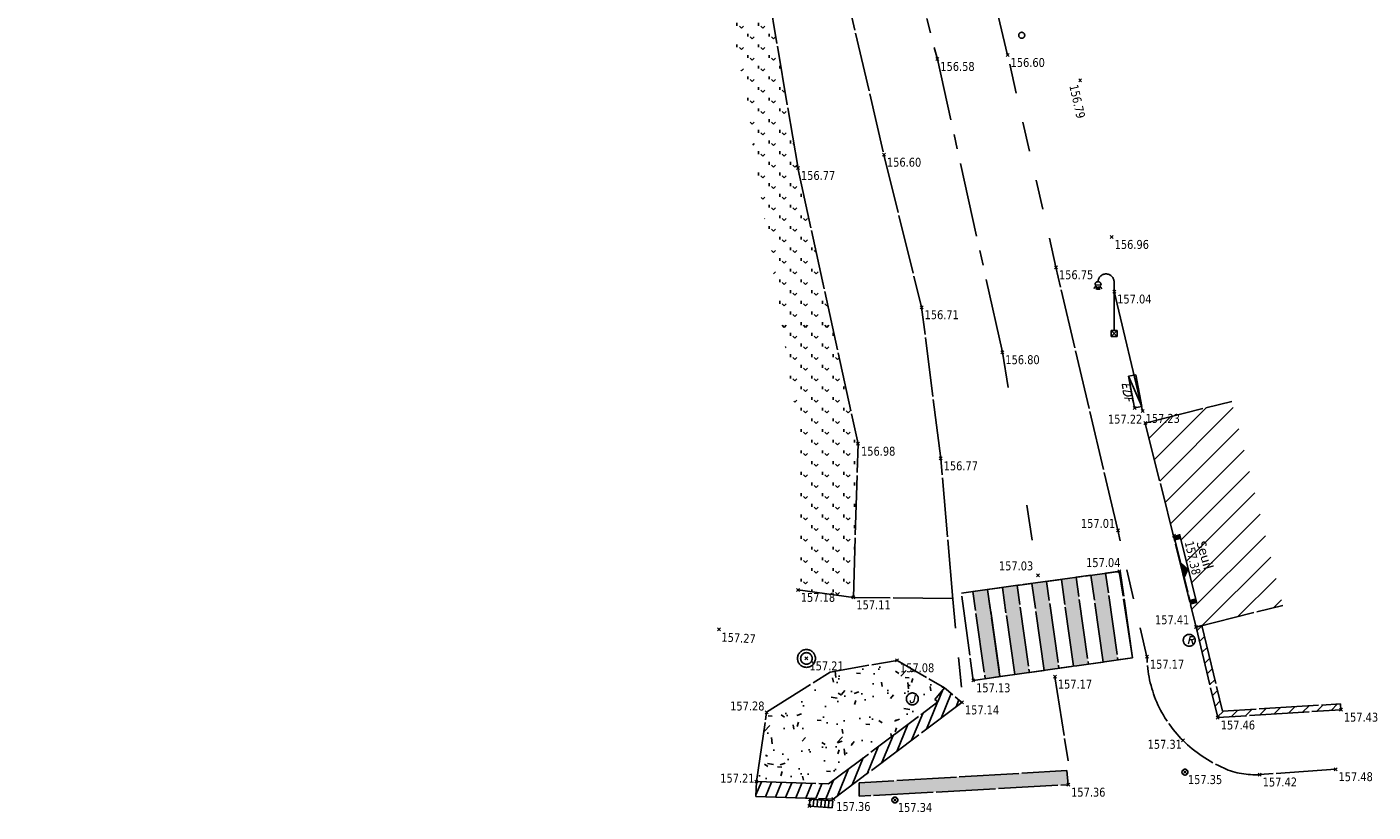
# Model space of a CAD drawing. Header units: millimetres. Extents: x 1269971 to 1270699, y 7266477 to 7267043.
# Tile 2 of 25: x 1270616 to 1270661, y 7266477 to 7266504. Entities that reach past the tile are written whole.
import ezdxf
from ezdxf.enums import TextEntityAlignment as Align

# ---------------------------------------------------------------- set-up
doc = ezdxf.new("R2010")
doc.units = ezdxf.units.MM
doc.header["$LTSCALE"] = 2
doc.header["$PDMODE"] = 3
doc.header["$PDSIZE"] = 0.05
for name, pattern in [('Axe', [2, 1.25, -0.25, 0.25, -0.25]), ('Bordure_rabaisse', [1, 0.5, -0.5]), ('Bordure_T2CS1', [1, 1, 0]), ('Continue', [1, 1, 0]), ('Gazon_Agrement', [1, 1, 0]), ('Massif_Arbustif', [1, 1, 0]), ('Voie_can', [1, 1, 0]), ('Voie_sigh_lcon', [1, 1, 0]), ('Voie_sigh_ldis', [2.6, 0.6, -2])]:
    doc.linetypes.add(name, pattern=pattern)
doc.layers.get('0').update_dxf_attribs({"linetype": 'Continue'})
for name, color, linetype in [('Assa_sym_A', 7, 'Continue'), ('Bati_gar', 6, 'Continue'), ('Bati_lim', 5, 'Continue'), ('Bati_lim_hab', 140, 'Continue'), ('Eaux_sym_A', 7, 'Continue'), ('Epub_sym', 7, 'Continue'), ('Espv_lima', 70, 'Continue'), ('Espv_lima_hab', 70, 'Continue'), ('Limi_clo', 7, 'Cloture_Legere'), ('Limi_mplein', 7, 'Continue'), ('Limi_mur_hab', 7, 'Continue'), ('Redf_sym', 1, 'Continue'), ('Topo_ptco', 7, 'Continue'), ('Topo_ptco_alt', 3, 'Continue'), ('Voie_axe', 252, 'Axe'), ('Voie_bord', 7, 'Bordure_T2CS1'), ('Voie_can', 252, 'Voie_can'), ('Voie_pieton', 7, 'Continue'), ('Voie_pieton_hab', 7, 'Continue'), ('Voie_sigh', 7, 'Voie_sigh_lcon'), ('Voie_sigv_sym', 7, 'Continue'), ('Voie_stop_hab', 7, 'Continue')]:
    doc.layers.add(name, color=color, linetype=linetype)
doc.styles.add('Legend', font='calibri.ttf')
doc.styles.add('LOGO', font='ITALICC8.SHX')
doc.styles.add('Verdana 1.0', font='verdana.ttf', dxfattribs={"width": 0.8, "height": 0.2})
doc.linetypes.add('Cloture_Legere', pattern='A,1,[1,croix.shx,S=0.2,R=0,X=-0.3,Y=0],0.0001', length=1.0001)

# ---------------------------------------------------------------- blocks, each defined once
blk = doc.blocks.new('Topo_Ptco')
at = {"color": 0}
blk.add_point((0, 0), dxfattribs=at)
at = {"layer": 'Topo_ptco_alt', "style": 'Verdana 1.0', "width": 0.8}
blk.add_attdef('ALT', text='', height=0.3, dxfattribs=at).set_placement((0.1, -0.1), align=Align.TOP_LEFT)
blk = doc.blocks.new('Eaux_BAC_Vanne')
at = {"color": 4, "linetype": 'ByBlock', "lineweight": -2}
blk.add_circle((0, 0), 0.1, dxfattribs=at)
blk = doc.blocks.new('Epub_Mat_Sim')
at = {"color": 30, "linetype": 'ByBlock', "lineweight": -2}
for p, q in [((-0.605, 1.599), (-0.676, 1.517)), ((-0.64, 1.633), (-0.44, 1.627)), ((-0.605, 1.599), (-0.605, 1.599)), ((-0.571, 1.579), (-0.603, 1.482)), ((-0.571, 1.579), (-0.571, 1.579)), ((-0.542, 1.57), (-0.545, 1.466)), ((-0.513, 1.578), (-0.513, 1.578)), ((-0.513, 1.578), (-0.485, 1.473)), ((-0.48, 1.593), (-0.48, 1.593)), ((-0.48, 1.593), (-0.416, 1.506)), ((-0.001, 1.728), (0, 0.1)), ((-0.001, 1.728), (-0.001, 1.728)), ((0.1, 0.1), (-0.1, -0.1)), ((-0.1, 0.1), (0.1, -0.1)), ((0.1, 0.1), (-0.1, 0.1)), ((-0.1, 0.1), (-0.1, -0.1)), ((0.1, -0.1), (0.1, 0.1)), ((-0.1, -0.1), (0.1, -0.1))]:
    blk.add_line(p, q, dxfattribs=at)
for centre, radius, start, end in [((-0.269, 1.736), 0.268, 358.3539, 178.3599), ((-0.54, 1.643), 0.101, 351.0316, 185.6822)]:
    blk.add_arc(centre, radius, start, end, dxfattribs=at)
blk = doc.blocks.new('Redf_Coffret')
at = {"color": 7, "linetype": 'ByBlock', "lineweight": -2}
for p, q in [((1, 0.25), (0, 0.25)), ((0, 0.25), (0, 0)), ((0, 0), (1, 0.25)), ((0, 0), (1, 0)), ((1, 0), (1, 0.25))]:
    blk.add_line(p, q, dxfattribs=at)
at = {"color": 7, "linetype": 'ByBlock', "lineweight": -2, "style": 'LOGO'}
blk.add_text('EDF', height=0.25, dxfattribs=at).set_placement((0.172, -0.27))
blk = doc.blocks.new('Bati_Gar')
at = {"linetype": 'ByBlock', "lineweight": -2}
blk.add_hatch(color=0, dxfattribs=at).paths.add_polyline_path([(0.4, 0.018), (0.503, 0.182), (0.6, 0.018)])
at = {"color": 0, "linetype": 'ByBlock', "lineweight": -2}
blk.add_line((0, 0.2), (1, 0.2), dxfattribs=at)
at = {"color": 0, "linetype": 'ByBlock', "lineweight": -2, "ltscale": 0.3}
blk.add_line((0, 0), (1, 0), dxfattribs=at)
at = {"color": 0, "linetype": 'ByBlock', "lineweight": -2, "const_width": 0.07}
for points in [[(0.035, 0), (0.035, 0.2)], [(0.965, 0), (0.965, 0.2)]]:
    blk.add_lwpolyline(points, dxfattribs=at)
at = {"color": 0, "linetype": 'ByBlock', "lineweight": -2}
blk.add_lwpolyline([(0.4, 0.018), (0.503, 0.182), (0.6, 0.018)], close=True, dxfattribs=at)
blk = doc.blocks.new('Voie_Sigv_Rue')
at = {"color": 7, "linetype": 'ByBlock', "lineweight": -2}
blk.add_circle((0, 0), 0.2, dxfattribs=at)
at = {"color": 7, "linetype": 'ByBlock', "lineweight": -2, "style": 'LOGO'}
blk.add_text('R', height=0.258, dxfattribs=at).set_placement((-0.081, -0.125))
blk = doc.blocks.new('Assa_Gril_Ep')
at = {"color": 5, "linetype": 'ByBlock', "lineweight": -2}
for p, q in [((0, 0), (0, 1)), ((0, 1), (1, 1)), ((0.167, 0), (0.167, 1)), ((0.333, 0), (0.333, 1)), ((0.5, 0), (0.5, 1)), ((0.667, 0), (0.667, 1)), ((0.833, 0), (0.833, 1)), ((1, 1), (1, 0)), ((1, 0), (0, 0))]:
    blk.add_line(p, q, dxfattribs=at)
blk = doc.blocks.new('Assa_Reg_Ron')
at = {"color": 7, "linetype": 'ByBlock', "lineweight": -2}
blk.add_line((0, 0), (0, 0), dxfattribs=at)
for radius in [0.3, 0.195]:
    blk.add_circle((0, 0), radius, dxfattribs=at)
blk = doc.blocks.new('Voie_Sigv_Jalo')
at = {"color": 7, "linetype": 'ByBlock', "lineweight": -2}
blk.add_circle((0, 0), 0.2, dxfattribs=at)
at = {"color": 7, "linetype": 'ByBlock', "lineweight": -2, "style": 'LOGO'}
blk.add_text('J', height=0.258, dxfattribs=at).set_placement((-0.103, -0.136))

msp = doc.modelspace()

# ---------------------------------------------------------------- hatches: boundary and pattern name
at = {"layer": 'Bati_lim_hab'}
h = msp.add_hatch(dxfattribs=at)
h.set_pattern_fill('BATI_DUR', color=256, scale=0.2, pattern_type=2)
h.set_pattern_definition([(45, (0, 0), (-0.449012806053, 0.449012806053), [])])
h.paths.add_polyline_path([(1270656.625, 7266491.008), (1270653.714, 7266490.282), (1270655.425, 7266483.426), (1270658.335, 7266484.152)])
h.paths.add_polyline_path([(1270655.424, 7266484.31), (1270655.23, 7266484.262), (1270654.696, 7266486.417), (1270654.891, 7266486.465)], flags=16)
h.paths.add_polyline_path([(1270655.141, 7266485.376), (1270655.038, 7266485.112), (1270654.924, 7266485.576)], flags=0)
at = {"layer": 'Espv_lima_hab'}
h = msp.add_hatch(dxfattribs=at)
h.set_pattern_fill('GAZON_AGREMENT', color=256, scale=0.02, pattern_type=2)
h.set_pattern_definition([(90, (0, 0), (-0.35921, 0.35921), [0.09525, -0.62317]), (45, (0, 0), (-0.359210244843, 0.359210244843), [0.09525, -0.41275]), (135, (0, 0), (-0.359210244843, -0.359210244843), [0.09525, -0.41275])])
h.paths.add_polyline_path([(1270642.047, 7266498.852), (1270639.853, 7266511.875), (1270638.629, 7266511.455), (1270642.15, 7266489.511), (1270642.044, 7266484.674), (1270643.91, 7266484.421), (1270644.067, 7266489.585)])
h = msp.add_hatch(dxfattribs=at)
h.set_pattern_fill('MASSIF_FLORAL', color=256, scale=0.009, pattern_type=2)
h.set_pattern_definition([(50, (0, 0), (1.63966202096, -0.14345176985), [0.17145, -1.88595]), (355, (0, 0), (-0.3171854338, 1.71950978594), [0.13716, -1.50876]), (100.451, (0.1366, -0.012), (1.322482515, 1.57605019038), [0.14571, -1.60281]), (46.1842, (0, 0.4572), (2.43971136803, -0.3783809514), [0.257175, -2.828925]), (96.6356, (0.2033, 0.4257), (2.1366381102, 2.226830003), [0.218565, -2.404215]), (351.184, (0, 0.4572), (2.1366414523, 2.22682606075), [0.20574, -2.26314]), (21, (0.2286, 0.3429), (1.36453391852, -0.92038966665), [0.17145, -1.88595]), (326, (0.2286, 0.3429), (0.55621825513, 1.6576916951), [0.13716, -1.50876]), (71.4514, (0.3423, 0.2662), (1.92074841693, 0.73730571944), [0.14571, -1.60281]), (37.5, (0, 0), (0.027797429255, 0.76099534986), [0, -1.490472, 0, -1.53162, 0, -1.514475]), (7.5, (0, 0), (0.60137696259, 0.90162517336), [0, -0.873252, 0, -1.456182, 0, -0.577215]), (327.5, (-0.5098, 0), (1.2203153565, -0.051558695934), [0, -0.5715, 0, -1.78308, 0, -2.36601]), (317.5, (-0.7384, 0), (1.33316263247, 0.2288384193), [0, -0.74295, 0, -1.184148, 0, -1.68021])])
h.paths.add_polyline_path([(1270646.751, 7266480.91), (1270646.65, 7266480.994), (1270646.969, 7266481.378), (1270645.375, 7266482.306), (1270643.129, 7266481.909), (1270640.994, 7266480.562), (1270640.652, 7266478.234), (1270643.074, 7266478.152)])
h.paths.add_polyline_path([(1270645.69, 7266481.01, -1), (1270646.09, 7266481.01, -1)], flags=16)
h.paths.add_polyline_path([(1270645.722, 7266480.81), (1270645.975, 7266480.81), (1270645.975, 7266481.197), (1270645.722, 7266481.197)], flags=24)
at = {"layer": 'Limi_mur_hab'}
h = msp.add_hatch(dxfattribs=at)
h.set_pattern_fill('BATI_DUR', color=0, scale=0.1, pattern_type=2)
h.set_pattern_definition([(45, (0, 0), (-0.224506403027, 0.224506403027), [])])
h.paths.add_polyline_path([(1270655.619, 7266483.473), (1270655.425, 7266483.426), (1270656.152, 7266480.383), (1270660.288, 7266480.646), (1270660.275, 7266480.846), (1270656.307, 7266480.593)])
h = msp.add_hatch(dxfattribs=at)
h.set_pattern_fill('BATI_DUR', color=0, scale=0.1, angle=22.5, pattern_type=2)
h.set_pattern_definition([(67.5, (0, 0), (-0.293331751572, 0.121501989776), [])])
h.paths.add_polyline_path([(1270647.557, 7266480.89), (1270646.969, 7266481.378), (1270646.65, 7266480.994), (1270646.751, 7266480.91), (1270643.074, 7266478.152), (1270640.652, 7266478.234), (1270640.635, 7266477.734), (1270643.233, 7266477.646)])
at = {"layer": 'Voie_pieton_hab'}
h = msp.add_hatch(color=256, dxfattribs=at)
h.dxf.hatch_style = 1
h.paths.add_polyline_path([(1270652.383, 7266485.233), (1270651.887, 7266485.165), (1270652.3, 7266482.249), (1270652.795, 7266482.319)])
h = msp.add_hatch(color=256, dxfattribs=at)
h.dxf.hatch_style = 1
h.paths.add_polyline_path([(1270649.41, 7266484.826), (1270648.915, 7266484.758), (1270649.329, 7266481.829), (1270649.824, 7266481.899)])
h = msp.add_hatch(color=256, dxfattribs=at)
h.dxf.hatch_style = 1
h.paths.add_polyline_path([(1270650.401, 7266484.961), (1270649.906, 7266484.894), (1270650.32, 7266481.969), (1270650.815, 7266482.039)])
h = msp.add_hatch(color=256, dxfattribs=at)
h.dxf.hatch_style = 1
h.paths.add_polyline_path([(1270651.392, 7266485.097), (1270650.897, 7266485.029), (1270651.31, 7266482.109), (1270651.805, 7266482.179)])
h = msp.add_hatch(color=256, dxfattribs=at)
h.dxf.hatch_style = 1
h.paths.add_polyline_path([(1270648.42, 7266484.688), (1270647.925, 7266484.62), (1270648.339, 7266481.689), (1270648.834, 7266481.759)])
at = {"layer": 'Voie_stop_hab'}
h = msp.add_hatch(color=256, dxfattribs=at)
h.dxf.hatch_style = 1
h.paths.add_polyline_path([(1270651.086, 7266478.6), (1270644.109, 7266478.19), (1270644.108, 7266477.739), (1270651.126, 7266478.125)])

# ---------------------------------------------------------------- linework, layer by layer
at = {"layer": 'Bati_lim', "flags": 128}
for points in [[(1270653.714, 7266490.282), (1270656.625, 7266491.008)], [(1270653.714, 7266490.282), (1270655.425, 7266483.426)], [(1270655.425, 7266483.426), (1270658.335, 7266484.152)]]:
    msp.add_lwpolyline(points, dxfattribs=at)
at = {"layer": 'Espv_lima', "linetype": 'Gazon_Agrement', "flags": 128}
for points in [[(1270643.91, 7266484.421), (1270644.067, 7266489.585), (1270642.047, 7266498.852), (1270639.853, 7266511.875)], [(1270643.91, 7266484.421), (1270642.044, 7266484.674)], [(1270647.243, 7266484.385), (1270643.91, 7266484.421)]]:
    msp.add_lwpolyline(points, dxfattribs=at)
at = {"layer": 'Espv_lima', "linetype": 'Massif_Arbustif', "flags": 128}
msp.add_lwpolyline([(1270640.652, 7266478.234), (1270640.994, 7266480.562), (1270643.129, 7266481.909), (1270645.375, 7266482.306), (1270646.969, 7266481.378)], dxfattribs=at)
at = {"layer": 'Limi_clo', "flags": 128}
msp.add_lwpolyline([(1270652.673, 7266494.7), (1270653.627, 7266490.688)], dxfattribs=at)
at = {"layer": 'Limi_mplein', "flags": 128}
for points in [[(1270655.425, 7266483.426), (1270655.619, 7266483.473)], [(1270655.425, 7266483.426), (1270656.152, 7266480.383), (1270660.288, 7266480.646)], [(1270655.619, 7266483.473), (1270656.307, 7266480.593), (1270660.275, 7266480.846)], [(1270640.635, 7266477.734), (1270643.233, 7266477.646), (1270647.557, 7266480.89), (1270646.969, 7266481.378)], [(1270646.969, 7266481.378), (1270646.65, 7266480.994)], [(1270640.652, 7266478.234), (1270643.074, 7266478.152), (1270646.751, 7266480.91), (1270646.65, 7266480.994)], [(1270660.288, 7266480.646), (1270660.275, 7266480.846)], [(1270640.652, 7266478.234), (1270640.635, 7266477.734)]]:
    msp.add_lwpolyline(points, dxfattribs=at)
at = {"layer": 'Voie_axe', "flags": 128}
msp.add_lwpolyline([(1270648.916, 7266492.661), (1270646.731, 7266502.516), (1270643.337, 7266515.417), (1270639.214, 7266532.641), (1270636.989, 7266538.145), (1270628.951, 7266550.964), (1270621.336, 7266558.075), (1270614.35, 7266564.277), (1270606.349, 7266571.168), (1270600.986, 7266579.501), (1270588.524, 7266615.025)], dxfattribs=at)
at = {"layer": 'Voie_bord', "flags": 128}
for points in [[(1270649.091, 7266502.65), (1270647.305, 7266510.253)], [(1270652.797, 7266486.677), (1270650.716, 7266495.516)], [(1270647.252, 7266484.36), (1270646.843, 7266489.094)]]:
    msp.add_lwpolyline(points, dxfattribs=at)
at = {"layer": 'Voie_bord', "linetype": 'Bordure_rabaisse', "flags": 128}
for points in [[(1270650.716, 7266495.516), (1270649.091, 7266502.65)], [(1270653.772, 7266482.425), (1270652.797, 7266486.677)], [(1270647.539, 7266481.402), (1270647.252, 7266484.36)]]:
    msp.add_lwpolyline(points, dxfattribs=at)
at = {"layer": 'Voie_bord', "flags": 128}
msp.add_lwpolyline([(1270660.109, 7266478.647), (1270657.562, 7266478.467, -0.122961), (1270656.362, 7266478.679, -0.08932), (1270654.985, 7266479.615, -0.09729), (1270654.103, 7266480.901, -0.09729), (1270653.772, 7266482.425)], format="xyb", dxfattribs=at)
at = {"layer": 'Voie_can', "flags": 128}
msp.add_lwpolyline([(1270646.843, 7266489.094), (1270646.201, 7266494.173), (1270644.937, 7266499.298), (1270641.442, 7266514.305), (1270638.279, 7266527.712, 0.017134), (1270637.728, 7266529.732, 0.012114), (1270636.784, 7266532.539, 0.011277), (1270635.93, 7266534.732, 0.011277), (1270634.979, 7266536.883)], format="xyb", dxfattribs=at)
at = {"layer": 'Voie_pieton', "flags": 128}
msp.add_lwpolyline([(1270653.29, 7266482.389), (1270652.842, 7266485.296), (1270647.537, 7266484.569), (1270647.934, 7266481.631)], close=True, dxfattribs=at)
at = {"layer": 'Voie_pieton_hab', "flags": 128}
for points in [[(1270653.29, 7266482.389), (1270652.878, 7266485.301), (1270652.383, 7266485.233), (1270652.795, 7266482.319)], [(1270649.329, 7266481.829), (1270648.915, 7266484.758), (1270648.42, 7266484.69), (1270648.834, 7266481.759)], [(1270650.32, 7266481.969), (1270649.906, 7266484.894), (1270649.41, 7266484.826), (1270649.824, 7266481.899)], [(1270651.31, 7266482.109), (1270650.897, 7266485.029), (1270650.401, 7266484.961), (1270650.815, 7266482.039)], [(1270652.3, 7266482.249), (1270651.887, 7266485.165), (1270651.392, 7266485.097), (1270651.805, 7266482.179)], [(1270648.834, 7266481.759), (1270648.42, 7266484.688), (1270647.925, 7266484.62), (1270648.339, 7266481.689)]]:
    msp.add_lwpolyline(points, close=True, dxfattribs=at)
at = {"layer": 'Voie_sigh', "linetype": 'Voie_sigh_ldis', "flags": 128}
msp.add_lwpolyline([(1270648.916, 7266492.661), (1270650.109, 7266485.159)], dxfattribs=at)
at = {"layer": 'Voie_sigh', "flags": 128}
msp.add_lwpolyline([(1270650.679, 7266481.756), (1270651.127, 7266478.928)], dxfattribs=at)
at = {"layer": 'Voie_stop_hab', "flags": 128}
msp.add_lwpolyline([(1270651.126, 7266478.125), (1270651.086, 7266478.6), (1270644.109, 7266478.19), (1270644.108, 7266477.739)], close=True, dxfattribs=at)

# ---------------------------------------------------------------- block references
at = {"layer": 'Assa_sym_A'}
msp.add_blockref('Assa_Reg_Ron', (1270642.333, 7266482.37, 157.215), dxfattribs=at)
at = {"layer": 'Assa_sym_A', "color": 5, "xscale": 0.7705701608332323, "yscale": -0.2266567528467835, "rotation": 175.8012949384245}
msp.add_blockref('Assa_Gril_Ep', (1270643.201, 7266477.353, 157.357), dxfattribs=at)
at = {"layer": 'Bati_gar', "xscale": 2.387007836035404, "rotation": 283.9033073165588}
msp.add_blockref('Bati_Gar', (1270654.676, 7266486.498, 157.393), dxfattribs=at)
at = {"layer": 'Eaux_sym_A', "color": 4}
for p in [(1270649.565, 7266503.314, 156.699), (1270655.049, 7266478.549, 157.35), (1270645.304, 7266477.612, 157.338)]:
    msp.add_blockref('Eaux_BAC_Vanne', p, dxfattribs=at)
at = {"layer": 'Epub_sym', "color": 30}
msp.add_blockref('Epub_Mat_Sim', (1270652.668, 7266493.29, 157.075), dxfattribs=at)
at = {"layer": 'Redf_sym', "color": 7, "xscale": 1.087067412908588, "rotation": 280.6300297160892}
msp.add_blockref('Redf_Coffret', (1270653.157, 7266491.857, 157.187), dxfattribs=at)
at = {"layer": 'Topo_ptco'}
ref = msp.add_blockref('Topo_Ptco', (1270646.731, 7266502.516, 156.584), dxfattribs=at)
ref.add_attrib('ALT', '156.58', dxfattribs={"layer": 'Topo_ptco_alt', "height": 0.3, "style": 'Verdana 1.0', "width": 0.8}).set_placement((1270646.831, 7266502.416, 156.584), align=Align.TOP_LEFT)
ref = msp.add_blockref('Topo_Ptco', (1270649.091, 7266502.65, 156.601), dxfattribs=at)
ref.add_attrib('ALT', '156.60', dxfattribs={"layer": 'Topo_ptco_alt', "height": 0.3, "style": 'Verdana 1.0', "width": 0.8}).set_placement((1270649.191, 7266502.55, 156.601), align=Align.TOP_LEFT)
ref = msp.add_blockref('Topo_Ptco', (1270651.529, 7266501.804, 156.795), dxfattribs=dict(at, rotation=282.8339967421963))
ref.add_attrib('ALT', '156.79', dxfattribs={"layer": 'Topo_ptco_alt', "height": 0.3, "rotation": 282.834, "style": 'Verdana 1.0', "width": 0.8}).set_placement((1270651.453, 7266501.685, 156.795), align=Align.TOP_LEFT)
ref = msp.add_blockref('Topo_Ptco', (1270644.937, 7266499.298, 156.595), dxfattribs=at)
ref.add_attrib('ALT', '156.60', dxfattribs={"layer": 'Topo_ptco_alt', "height": 0.3, "style": 'Verdana 1.0', "width": 0.8}).set_placement((1270645.037, 7266499.198, 156.595), align=Align.TOP_LEFT)
ref = msp.add_blockref('Topo_Ptco', (1270642.047, 7266498.852, 156.768), dxfattribs=at)
ref.add_attrib('ALT', '156.77', dxfattribs={"layer": 'Topo_ptco_alt', "height": 0.3, "style": 'Verdana 1.0', "width": 0.8}).set_placement((1270642.147, 7266498.752, 156.768), align=Align.TOP_LEFT)
ref = msp.add_blockref('Topo_Ptco', (1270652.587, 7266496.535, 156.963), dxfattribs=at)
ref.add_attrib('ALT', '156.96', dxfattribs={"layer": 'Topo_ptco_alt', "height": 0.3, "style": 'Verdana 1.0', "width": 0.8}).set_placement((1270652.687, 7266496.435, 156.963), align=Align.TOP_LEFT)
for p in [(1270652.587, 7266496.535, 156.963), (1270653.358, 7266490.789), (1270642.447, 7266477.636), (1270642.433, 7266477.41)]:
    msp.add_blockref('Topo_Ptco', p, dxfattribs=at)
ref = msp.add_blockref('Topo_Ptco', (1270650.716, 7266495.516, 156.75), dxfattribs=at)
ref.add_attrib('ALT', '156.75', dxfattribs={"layer": 'Topo_ptco_alt', "height": 0.3, "style": 'Verdana 1.0', "width": 0.8}).set_placement((1270650.816, 7266495.416, 156.75), align=Align.TOP_LEFT)
ref = msp.add_blockref('Topo_Ptco', (1270652.673, 7266494.7, 157.042), dxfattribs=at)
ref.add_attrib('ALT', '157.04', dxfattribs={"layer": 'Topo_ptco_alt', "height": 0.3, "style": 'Verdana 1.0', "width": 0.8}).set_placement((1270652.773, 7266494.6, 157.042), align=Align.TOP_LEFT)
ref = msp.add_blockref('Topo_Ptco', (1270646.201, 7266494.173, 156.705), dxfattribs=at)
ref.add_attrib('ALT', '156.71', dxfattribs={"layer": 'Topo_ptco_alt', "height": 0.3, "style": 'Verdana 1.0', "width": 0.8}).set_placement((1270646.301, 7266494.073, 156.705), align=Align.TOP_LEFT)
ref = msp.add_blockref('Topo_Ptco', (1270648.916, 7266492.661, 156.796), dxfattribs=at)
ref.add_attrib('ALT', '156.80', dxfattribs={"layer": 'Topo_ptco_alt', "height": 0.3, "style": 'Verdana 1.0', "width": 0.8}).set_placement((1270649.016, 7266492.561, 156.796), align=Align.TOP_LEFT)
ref = msp.add_blockref('Topo_Ptco', (1270653.627, 7266490.688, 157.231), dxfattribs=at)
ref.add_attrib('ALT', '157.23', dxfattribs={"layer": 'Topo_ptco_alt', "height": 0.3, "style": 'Verdana 1.0', "width": 0.8}).set_placement((1270653.727, 7266490.588, 157.231), align=Align.TOP_LEFT)
ref = msp.add_blockref('Topo_Ptco', (1270653.714, 7266490.282, 157.217), dxfattribs=at)
ref.add_attrib('ALT', '157.22', dxfattribs={"layer": 'Topo_ptco_alt', "height": 0.3, "style": 'Verdana 1.0', "width": 0.8}).set_placement((1270652.463, 7266490.562), align=Align.TOP_LEFT)
ref = msp.add_blockref('Topo_Ptco', (1270644.067, 7266489.585, 156.976), dxfattribs=at)
ref.add_attrib('ALT', '156.98', dxfattribs={"layer": 'Topo_ptco_alt', "height": 0.3, "style": 'Verdana 1.0', "width": 0.8}).set_placement((1270644.167, 7266489.485, 156.976), align=Align.TOP_LEFT)
ref = msp.add_blockref('Topo_Ptco', (1270646.843, 7266489.094, 156.768), dxfattribs=at)
ref.add_attrib('ALT', '156.77', dxfattribs={"layer": 'Topo_ptco_alt', "height": 0.3, "style": 'Verdana 1.0', "width": 0.8}).set_placement((1270646.943, 7266488.994, 156.768), align=Align.TOP_LEFT)
ref = msp.add_blockref('Topo_Ptco', (1270652.797, 7266486.677, 157.007), dxfattribs=at)
ref.add_attrib('ALT', '157.01', dxfattribs={"layer": 'Topo_ptco_alt', "height": 0.3, "style": 'Verdana 1.0', "width": 0.8}).set_placement((1270651.554, 7266487.058), align=Align.TOP_LEFT)
ref = msp.add_blockref('Topo_Ptco', (1270654.676, 7266486.498, 157.378), dxfattribs=at)
ref.add_attrib('ALT', '157.38', dxfattribs={"layer": 'Topo_ptco_alt', "height": 0.3, "rotation": 282.7134, "style": 'Verdana 1.0', "width": 0.8}).set_placement((1270655.332, 7266486.343), align=Align.TOP_LEFT)
ref = msp.add_blockref('Topo_Ptco', (1270652.842, 7266485.296, 157.041), dxfattribs=at)
ref.add_attrib('ALT', '157.04', dxfattribs={"layer": 'Topo_ptco_alt', "height": 0.3, "style": 'Verdana 1.0', "width": 0.8}).set_placement((1270651.729, 7266485.742), align=Align.TOP_LEFT)
ref = msp.add_blockref('Topo_Ptco', (1270650.109, 7266485.159, 157.03), dxfattribs=at)
ref.add_attrib('ALT', '157.03', dxfattribs={"layer": 'Topo_ptco_alt', "height": 0.3, "style": 'Verdana 1.0', "width": 0.8}).set_placement((1270648.8, 7266485.631), align=Align.TOP_LEFT)
ref = msp.add_blockref('Topo_Ptco', (1270642.044, 7266484.674, 157.183), dxfattribs=at)
ref.add_attrib('ALT', '157.18', dxfattribs={"layer": 'Topo_ptco_alt', "height": 0.3, "style": 'Verdana 1.0', "width": 0.8}).set_placement((1270642.144, 7266484.574, 157.183), align=Align.TOP_LEFT)
ref = msp.add_blockref('Topo_Ptco', (1270643.91, 7266484.421, 157.115), dxfattribs=at)
ref.add_attrib('ALT', '157.11', dxfattribs={"layer": 'Topo_ptco_alt', "height": 0.3, "style": 'Verdana 1.0', "width": 0.8}).set_placement((1270644.01, 7266484.321, 157.115), align=Align.TOP_LEFT)
ref = msp.add_blockref('Topo_Ptco', (1270639.393, 7266483.346, 157.272), dxfattribs=dict(at, rotation=356.8243748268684))
ref.add_attrib('ALT', '157.27', dxfattribs={"layer": 'Topo_ptco_alt', "height": 0.3, "rotation": 356.8244, "style": 'Verdana 1.0', "width": 0.8}).set_placement((1270639.487, 7266483.241, 157.272), align=Align.TOP_LEFT)
ref = msp.add_blockref('Topo_Ptco', (1270655.425, 7266483.426, 157.409), dxfattribs=at)
ref.add_attrib('ALT', '157.41', dxfattribs={"layer": 'Topo_ptco_alt', "height": 0.3, "style": 'Verdana 1.0', "width": 0.8}).set_placement((1270654.043, 7266483.82), align=Align.TOP_LEFT)
ref = msp.add_blockref('Topo_Ptco', (1270642.333, 7266482.37, 157.215), dxfattribs=at)
ref.add_attrib('ALT', '157.21', dxfattribs={"layer": 'Topo_ptco_alt', "height": 0.3, "style": 'Verdana 1.0', "width": 0.8}).set_placement((1270642.433, 7266482.27, 157.215), align=Align.TOP_LEFT)
ref = msp.add_blockref('Topo_Ptco', (1270645.375, 7266482.306, 157.085), dxfattribs=at)
ref.add_attrib('ALT', '157.08', dxfattribs={"layer": 'Topo_ptco_alt', "height": 0.3, "style": 'Verdana 1.0', "width": 0.8}).set_placement((1270645.475, 7266482.206, 157.085), align=Align.TOP_LEFT)
ref = msp.add_blockref('Topo_Ptco', (1270653.772, 7266482.425, 157.166), dxfattribs=at)
ref.add_attrib('ALT', '157.17', dxfattribs={"layer": 'Topo_ptco_alt', "height": 0.3, "style": 'Verdana 1.0', "width": 0.8}).set_placement((1270653.872, 7266482.325, 157.166), align=Align.TOP_LEFT)
ref = msp.add_blockref('Topo_Ptco', (1270647.934, 7266481.631, 157.131), dxfattribs=at)
ref.add_attrib('ALT', '157.13', dxfattribs={"layer": 'Topo_ptco_alt', "height": 0.3, "style": 'Verdana 1.0', "width": 0.8}).set_placement((1270648.034, 7266481.531, 157.131), align=Align.TOP_LEFT)
ref = msp.add_blockref('Topo_Ptco', (1270650.679, 7266481.756, 157.17), dxfattribs=at)
ref.add_attrib('ALT', '157.17', dxfattribs={"layer": 'Topo_ptco_alt', "height": 0.3, "style": 'Verdana 1.0', "width": 0.8}).set_placement((1270650.779, 7266481.656, 157.17), align=Align.TOP_LEFT)
ref = msp.add_blockref('Topo_Ptco', (1270640.994, 7266480.562, 157.279), dxfattribs=at)
ref.add_attrib('ALT', '157.28', dxfattribs={"layer": 'Topo_ptco_alt', "height": 0.3, "style": 'Verdana 1.0', "width": 0.8}).set_placement((1270639.771, 7266480.922), align=Align.TOP_LEFT)
ref = msp.add_blockref('Topo_Ptco', (1270647.557, 7266480.89, 157.144), dxfattribs=at)
ref.add_attrib('ALT', '157.14', dxfattribs={"layer": 'Topo_ptco_alt', "height": 0.3, "style": 'Verdana 1.0', "width": 0.8}).set_placement((1270647.657, 7266480.79, 157.144), align=Align.TOP_LEFT)
ref = msp.add_blockref('Topo_Ptco', (1270660.288, 7266480.646, 157.43), dxfattribs=at)
ref.add_attrib('ALT', '157.43', dxfattribs={"layer": 'Topo_ptco_alt', "height": 0.3, "style": 'Verdana 1.0', "width": 0.8}).set_placement((1270660.388, 7266480.546, 157.43), align=Align.TOP_LEFT)
ref = msp.add_blockref('Topo_Ptco', (1270656.152, 7266480.383, 157.456), dxfattribs=at)
ref.add_attrib('ALT', '157.46', dxfattribs={"layer": 'Topo_ptco_alt', "height": 0.3, "style": 'Verdana 1.0', "width": 0.8}).set_placement((1270656.252, 7266480.283, 157.456), align=Align.TOP_LEFT)
ref = msp.add_blockref('Topo_Ptco', (1270654.985, 7266479.615, 157.31), dxfattribs=at)
ref.add_attrib('ALT', '157.31', dxfattribs={"layer": 'Topo_ptco_alt', "height": 0.3, "style": 'Verdana 1.0', "width": 0.8}).set_placement((1270653.795, 7266479.635), align=Align.TOP_LEFT)
ref = msp.add_blockref('Topo_Ptco', (1270640.652, 7266478.234), dxfattribs=at)
ref.add_attrib('ALT', '157.21', dxfattribs={"layer": 'Topo_ptco_alt', "height": 0.3, "style": 'Verdana 1.0', "width": 0.8}).set_placement((1270639.437, 7266478.495), align=Align.TOP_LEFT)
ref = msp.add_blockref('Topo_Ptco', (1270655.049, 7266478.549, 157.35), dxfattribs=at)
ref.add_attrib('ALT', '157.35', dxfattribs={"layer": 'Topo_ptco_alt', "height": 0.3, "style": 'Verdana 1.0', "width": 0.8}).set_placement((1270655.149, 7266478.449, 157.35), align=Align.TOP_LEFT)
ref = msp.add_blockref('Topo_Ptco', (1270657.562, 7266478.467, 157.425), dxfattribs=at)
ref.add_attrib('ALT', '157.42', dxfattribs={"layer": 'Topo_ptco_alt', "height": 0.3, "style": 'Verdana 1.0', "width": 0.8}).set_placement((1270657.662, 7266478.367, 157.425), align=Align.TOP_LEFT)
ref = msp.add_blockref('Topo_Ptco', (1270660.109, 7266478.647, 157.481), dxfattribs=at)
ref.add_attrib('ALT', '157.48', dxfattribs={"layer": 'Topo_ptco_alt', "height": 0.3, "style": 'Verdana 1.0', "width": 0.8}).set_placement((1270660.209, 7266478.547, 157.481), align=Align.TOP_LEFT)
ref = msp.add_blockref('Topo_Ptco', (1270651.126, 7266478.125, 157.362), dxfattribs=at)
ref.add_attrib('ALT', '157.36', dxfattribs={"layer": 'Topo_ptco_alt', "height": 0.3, "style": 'Verdana 1.0', "width": 0.8}).set_placement((1270651.226, 7266478.025, 157.362), align=Align.TOP_LEFT)
ref = msp.add_blockref('Topo_Ptco', (1270643.233, 7266477.646, 157.356), dxfattribs=at)
ref.add_attrib('ALT', '157.36', dxfattribs={"layer": 'Topo_ptco_alt', "height": 0.3, "style": 'Verdana 1.0', "width": 0.8}).set_placement((1270643.333, 7266477.546, 157.356), align=Align.TOP_LEFT)
ref = msp.add_blockref('Topo_Ptco', (1270645.304, 7266477.612, 157.338), dxfattribs=at)
ref.add_attrib('ALT', '157.34', dxfattribs={"layer": 'Topo_ptco_alt', "height": 0.3, "style": 'Verdana 1.0', "width": 0.8}).set_placement((1270645.404, 7266477.512, 157.338), align=Align.TOP_LEFT)
at = {"layer": 'Voie_sigv_sym'}
for name, p in [('Voie_Sigv_Rue', (1270655.191, 7266482.98, 157.354)), ('Voie_Sigv_Jalo', (1270645.89, 7266481.01, 157.267))]:
    msp.add_blockref(name, p, dxfattribs=at)

# ---------------------------------------------------------------- texts
at = {"style": 'Legend'}
msp.add_text('Seuil', height=0.32, rotation=286.0202, dxfattribs=at).set_placement((1270655.428, 7266486.262))

doc.saveas('drawing.dxf')
